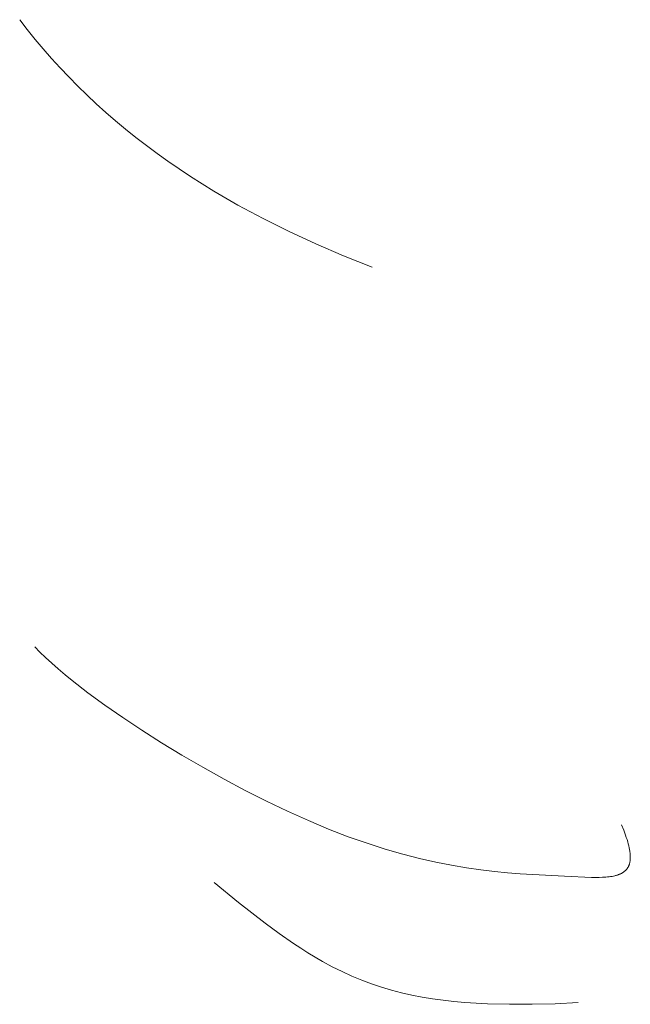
# Model space of a CAD drawing. Header units: millimetres. Extents: x -1459 to 125, y -3469 to 122.
# Tile 128 of 199: x -67 to -56, y -3016 to -2998. Entities that reach past the tile are written whole.
import ezdxf

# ---------------------------------------------------------------- set-up
doc = ezdxf.new("R2010")
doc.units = ezdxf.units.MM
doc.header["$MEASUREMENT"] = 0
doc.layers.add('Layer 1', color=7, linetype='Continuous')

msp = doc.modelspace()

# ---------------------------------------------------------------- linework, layer by layer
at = {"layer": 'Layer 1', "color": 5, "lineweight": 9}
for points, knots in [([(-67.1982, -2998.381), (-67.1982, -2998.381), (-67.0641, -2998.5548), (-67.0641, -2998.5548), (-67.0641, -2998.5548), (-66.9261, -2998.7262), (-66.9261, -2998.7262), (-66.9261, -2998.7262), (-66.7843, -2998.8951), (-66.7843, -2998.8951), (-66.7843, -2998.8951), (-66.6387, -2999.0615), (-66.6387, -2999.0615), (-66.6387, -2999.0615), (-66.4893, -2999.2255), (-66.4893, -2999.2255), (-66.4893, -2999.2255), (-66.336, -2999.387), (-66.336, -2999.387), (-66.336, -2999.387), (-66.1788, -2999.546), (-66.1788, -2999.546), (-66.1788, -2999.546), (-66.0179, -2999.7026), (-66.0179, -2999.7026), (-66.0179, -2999.7026), (-65.8531, -2999.8568), (-65.8531, -2999.8568), (-65.8531, -2999.8568), (-65.6845, -3000.0085), (-65.6845, -3000.0085), (-65.6845, -3000.0085), (-65.5121, -3000.1577), (-65.5121, -3000.1577), (-65.5121, -3000.1577), (-65.3358, -3000.3045), (-65.3358, -3000.3045), (-65.3358, -3000.3045), (-65.1557, -3000.4488), (-65.1557, -3000.4488), (-65.1557, -3000.4488), (-64.9717, -3000.5906), (-64.9717, -3000.5906), (-64.9717, -3000.5906), (-64.784, -3000.73), (-64.784, -3000.73), (-64.784, -3000.73), (-64.5924, -3000.867), (-64.5924, -3000.867), (-64.5924, -3000.867), (-64.3969, -3001.0015), (-64.3969, -3001.0015), (-64.3969, -3001.0015), (-64.1977, -3001.1335), (-64.1977, -3001.1335), (-64.1977, -3001.1335), (-63.7876, -3001.3902), (-63.7876, -3001.3902), (-63.7876, -3001.3902), (-63.3623, -3001.637), (-63.3623, -3001.637), (-63.3623, -3001.637), (-62.9216, -3001.874), (-62.9216, -3001.874), (-62.9216, -3001.874), (-62.4656, -3002.1012), (-62.4656, -3002.1012), (-62.4656, -3002.1012), (-61.9943, -3002.3185), (-61.9943, -3002.3185), (-61.9943, -3002.3185), (-61.5077, -3002.5261), (-61.5077, -3002.5261), (-61.5077, -3002.5261), (-61.0057, -3002.7238), (-61.0057, -3002.7238)], [0, 0, 0, 0, 0.04, 0.04, 0.04, 0.08, 0.08, 0.08, 0.12, 0.12, 0.12, 0.16, 0.16, 0.16, 0.2, 0.2, 0.2, 0.24, 0.24, 0.24, 0.28, 0.28, 0.28, 0.32, 0.32, 0.32, 0.36, 0.36, 0.36, 0.4, 0.4, 0.4, 0.44, 0.44, 0.44, 0.48, 0.48, 0.48, 0.52, 0.52, 0.52, 0.56, 0.56, 0.56, 0.6, 0.6, 0.6, 0.64, 0.64, 0.64, 0.68, 0.68, 0.68, 0.72, 0.72, 0.72, 0.76, 0.76, 0.76, 0.8, 0.8, 0.8, 0.84, 0.84, 0.84, 0.88, 0.88, 0.88, 0.92, 0.92, 0.92, 0.96, 0.96, 0.96, 1, 1, 1, 1]), ([(-56.6216, -3012.5182), (-56.6216, -3012.5182), (-56.5843, -3012.6099), (-56.5843, -3012.6099), (-56.5843, -3012.6099), (-56.5523, -3012.6955), (-56.5523, -3012.6955), (-56.5523, -3012.6955), (-56.5384, -3012.736), (-56.5384, -3012.736), (-56.5384, -3012.736), (-56.5257, -3012.7752), (-56.5257, -3012.7752), (-56.5257, -3012.7752), (-56.5143, -3012.8128), (-56.5143, -3012.8128), (-56.5143, -3012.8128), (-56.5042, -3012.8491), (-56.5042, -3012.8491), (-56.5042, -3012.8491), (-56.4954, -3012.884), (-56.4954, -3012.884), (-56.4954, -3012.884), (-56.4878, -3012.9176), (-56.4878, -3012.9176), (-56.4878, -3012.9176), (-56.4815, -3012.9498), (-56.4815, -3012.9498), (-56.4815, -3012.9498), (-56.4764, -3012.9807), (-56.4764, -3012.9807), (-56.4764, -3012.9807), (-56.4743, -3012.9957), (-56.4743, -3012.9957), (-56.4743, -3012.9957), (-56.4725, -3013.0104), (-56.4725, -3013.0104), (-56.4725, -3013.0104), (-56.471, -3013.0248), (-56.471, -3013.0248), (-56.471, -3013.0248), (-56.4699, -3013.0388), (-56.4699, -3013.0388), (-56.4699, -3013.0388), (-56.469, -3013.0525), (-56.469, -3013.0525), (-56.469, -3013.0525), (-56.4684, -3013.066), (-56.4684, -3013.066), (-56.4684, -3013.066), (-56.4681, -3013.0791), (-56.4681, -3013.0791), (-56.4681, -3013.0791), (-56.4682, -3013.092), (-56.4682, -3013.092), (-56.4682, -3013.092), (-56.4685, -3013.1045), (-56.4685, -3013.1045), (-56.4685, -3013.1045), (-56.4691, -3013.1168), (-56.4691, -3013.1168), (-56.4691, -3013.1168), (-56.47, -3013.1287), (-56.47, -3013.1287), (-56.47, -3013.1287), (-56.4712, -3013.1404), (-56.4712, -3013.1404), (-56.4712, -3013.1404), (-56.4726, -3013.1518), (-56.4726, -3013.1518), (-56.4726, -3013.1518), (-56.4744, -3013.1629), (-56.4744, -3013.1629), (-56.4744, -3013.1629), (-56.4765, -3013.1738), (-56.4765, -3013.1738), (-56.4765, -3013.1738), (-56.4788, -3013.1844), (-56.4788, -3013.1844), (-56.4788, -3013.1844), (-56.4814, -3013.1947), (-56.4814, -3013.1947), (-56.4814, -3013.1947), (-56.4843, -3013.2047), (-56.4843, -3013.2047), (-56.4843, -3013.2047), (-56.4875, -3013.2145), (-56.4875, -3013.2145), (-56.4875, -3013.2145), (-56.4909, -3013.224), (-56.4909, -3013.224), (-56.4909, -3013.224), (-56.4928, -3013.2287), (-56.4928, -3013.2287), (-56.4928, -3013.2287), (-56.4947, -3013.2333), (-56.4947, -3013.2333), (-56.4947, -3013.2333), (-56.4966, -3013.2378), (-56.4966, -3013.2378), (-56.4966, -3013.2378), (-56.4987, -3013.2423), (-56.4987, -3013.2423), (-56.4987, -3013.2423), (-56.5008, -3013.2467), (-56.5008, -3013.2467), (-56.5008, -3013.2467), (-56.503, -3013.251), (-56.503, -3013.251), (-56.503, -3013.251), (-56.5052, -3013.2553), (-56.5052, -3013.2553), (-56.5052, -3013.2553), (-56.5075, -3013.2596), (-56.5075, -3013.2596), (-56.5075, -3013.2596), (-56.5099, -3013.2637), (-56.5099, -3013.2637), (-56.5099, -3013.2637), (-56.5124, -3013.2678), (-56.5124, -3013.2678), (-56.5124, -3013.2678), (-56.5149, -3013.2719), (-56.5149, -3013.2719), (-56.5149, -3013.2719), (-56.5174, -3013.2759), (-56.5174, -3013.2759), (-56.5174, -3013.2759), (-56.5201, -3013.2798), (-56.5201, -3013.2798), (-56.5201, -3013.2798), (-56.5228, -3013.2837), (-56.5228, -3013.2837), (-56.5228, -3013.2837), (-56.5256, -3013.2875), (-56.5256, -3013.2875), (-56.5256, -3013.2875), (-56.5284, -3013.2912), (-56.5284, -3013.2912), (-56.5284, -3013.2912), (-56.5314, -3013.2949), (-56.5314, -3013.2949), (-56.5314, -3013.2949), (-56.5343, -3013.2985), (-56.5343, -3013.2985), (-56.5343, -3013.2985), (-56.5374, -3013.3021), (-56.5374, -3013.3021), (-56.5374, -3013.3021), (-56.5405, -3013.3056), (-56.5405, -3013.3056), (-56.5405, -3013.3056), (-56.5437, -3013.3091), (-56.5437, -3013.3091), (-56.5437, -3013.3091), (-56.5469, -3013.3125), (-56.5469, -3013.3125), (-56.5469, -3013.3125), (-56.5502, -3013.3159), (-56.5502, -3013.3159), (-56.5502, -3013.3159), (-56.5536, -3013.3192), (-56.5536, -3013.3192), (-56.5536, -3013.3192), (-56.5571, -3013.3224), (-56.5571, -3013.3224), (-56.5571, -3013.3224), (-56.5606, -3013.3256), (-56.5606, -3013.3256), (-56.5606, -3013.3256), (-56.5678, -3013.3318), (-56.5678, -3013.3318), (-56.5678, -3013.3318), (-56.5752, -3013.3378), (-56.5752, -3013.3378), (-56.5752, -3013.3378), (-56.5829, -3013.3436), (-56.5829, -3013.3436), (-56.5829, -3013.3436), (-56.5909, -3013.3492), (-56.5909, -3013.3492), (-56.5909, -3013.3492), (-56.5991, -3013.3546), (-56.5991, -3013.3546), (-56.5991, -3013.3546), (-56.6076, -3013.3598), (-56.6076, -3013.3598), (-56.6076, -3013.3598), (-56.6163, -3013.3648), (-56.6163, -3013.3648), (-56.6163, -3013.3648), (-56.6253, -3013.3695), (-56.6253, -3013.3695), (-56.6253, -3013.3695), (-56.6345, -3013.3742), (-56.6345, -3013.3742), (-56.6345, -3013.3742), (-56.644, -3013.3786), (-56.644, -3013.3786), (-56.644, -3013.3786), (-56.6537, -3013.3828), (-56.6537, -3013.3828), (-56.6537, -3013.3828), (-56.6636, -3013.3869), (-56.6636, -3013.3869), (-56.6636, -3013.3869), (-56.6738, -3013.3907), (-56.6738, -3013.3907), (-56.6738, -3013.3907), (-56.6842, -3013.3944), (-56.6842, -3013.3944), (-56.6842, -3013.3944), (-56.6949, -3013.398), (-56.6949, -3013.398), (-56.6949, -3013.398), (-56.7058, -3013.4013), (-56.7058, -3013.4013), (-56.7058, -3013.4013), (-56.7169, -3013.4045), (-56.7169, -3013.4045), (-56.7169, -3013.4045), (-56.7283, -3013.4075), (-56.7283, -3013.4075), (-56.7283, -3013.4075), (-56.7399, -3013.4104), (-56.7399, -3013.4104), (-56.7399, -3013.4104), (-56.7638, -3013.4157), (-56.7638, -3013.4157), (-56.7638, -3013.4157), (-56.7886, -3013.4204), (-56.7886, -3013.4204), (-56.7886, -3013.4204), (-56.8143, -3013.4245), (-56.8143, -3013.4245), (-56.8143, -3013.4245), (-56.8409, -3013.428), (-56.8409, -3013.428), (-56.8409, -3013.428), (-56.8684, -3013.4311), (-56.8684, -3013.4311), (-56.8684, -3013.4311), (-56.8967, -3013.4336), (-56.8967, -3013.4336), (-56.8967, -3013.4336), (-56.9559, -3013.4373), (-56.9559, -3013.4373), (-56.9559, -3013.4373), (-57.0185, -3013.4392), (-57.0185, -3013.4392), (-57.0185, -3013.4392), (-57.0842, -3013.4397), (-57.0842, -3013.4397), (-57.0842, -3013.4397), (-57.1531, -3013.4389), (-57.1531, -3013.4389), (-57.1531, -3013.4389), (-57.627, -3013.418), (-57.627, -3013.418), (-57.627, -3013.418), (-58.4037, -3013.375), (-58.4037, -3013.375), (-58.4037, -3013.375), (-58.6236, -3013.3572), (-58.6236, -3013.3572), (-58.6236, -3013.3572), (-58.8541, -3013.3344), (-58.8541, -3013.3344), (-58.8541, -3013.3344), (-59.0954, -3013.3055), (-59.0954, -3013.3055), (-59.0954, -3013.3055), (-59.3475, -3013.2694), (-59.3475, -3013.2694), (-59.3475, -3013.2694), (-59.6105, -3013.225), (-59.6105, -3013.225), (-59.6105, -3013.225), (-59.8847, -3013.1713), (-59.8847, -3013.1713), (-59.8847, -3013.1713), (-60.17, -3013.1071), (-60.17, -3013.1071), (-60.17, -3013.1071), (-60.4668, -3013.0314), (-60.4668, -3013.0314), (-60.4668, -3013.0314), (-60.775, -3012.9431), (-60.775, -3012.9431), (-60.775, -3012.9431), (-61.0949, -3012.841), (-61.0949, -3012.841), (-61.0949, -3012.841), (-61.4265, -3012.7242), (-61.4265, -3012.7242), (-61.4265, -3012.7242), (-61.77, -3012.5915), (-61.77, -3012.5915), (-61.77, -3012.5915), (-62.125, -3012.4423), (-62.125, -3012.4423), (-62.125, -3012.4423), (-62.4892, -3012.2779), (-62.4892, -3012.2779), (-62.4892, -3012.2779), (-62.8596, -3012.1001), (-62.8596, -3012.1001), (-62.8596, -3012.1001), (-63.2333, -3011.9108), (-63.2333, -3011.9108), (-63.2333, -3011.9108), (-63.6076, -3011.7117), (-63.6076, -3011.7117), (-63.6076, -3011.7117), (-63.9794, -3011.5047), (-63.9794, -3011.5047), (-63.9794, -3011.5047), (-64.346, -3011.2915), (-64.346, -3011.2915), (-64.346, -3011.2915), (-64.7044, -3011.0739), (-64.7044, -3011.0739), (-64.7044, -3011.0739), (-65.0517, -3010.8538), (-65.0517, -3010.8538), (-65.0517, -3010.8538), (-65.3851, -3010.6329), (-65.3851, -3010.6329), (-65.3851, -3010.6329), (-65.7018, -3010.4131), (-65.7018, -3010.4131), (-65.7018, -3010.4131), (-65.9987, -3010.1961), (-65.9987, -3010.1961), (-65.9987, -3010.1961), (-66.273, -3009.9838), (-66.273, -3009.9838), (-66.273, -3009.9838), (-66.4008, -3009.8799), (-66.4008, -3009.8799), (-66.4008, -3009.8799), (-66.5219, -3009.7779), (-66.5219, -3009.7779), (-66.5219, -3009.7779), (-66.6359, -3009.678), (-66.6359, -3009.678), (-66.6359, -3009.678), (-66.7424, -3009.5803), (-66.7424, -3009.5803), (-66.7424, -3009.5803), (-66.8411, -3009.4852), (-66.8411, -3009.4852), (-66.8411, -3009.4852), (-66.9317, -3009.3928), (-66.9317, -3009.3928)], [0, 0, 0, 0, 0.0084746, 0.0084746, 0.0084746, 0.0169492, 0.0169492, 0.0169492, 0.0254237, 0.0254237, 0.0254237, 0.0338983, 0.0338983, 0.0338983, 0.0423729, 0.0423729, 0.0423729, 0.0508475, 0.0508475, 0.0508475, 0.059322, 0.059322, 0.059322, 0.0677966, 0.0677966, 0.0677966, 0.0762712, 0.0762712, 0.0762712, 0.0847458, 0.0847458, 0.0847458, 0.0932203, 0.0932203, 0.0932203, 0.1016949, 0.1016949, 0.1016949, 0.1101695, 0.1101695, 0.1101695, 0.1186441, 0.1186441, 0.1186441, 0.1271186, 0.1271186, 0.1271186, 0.1355932, 0.1355932, 0.1355932, 0.1440678, 0.1440678, 0.1440678, 0.1525424, 0.1525424, 0.1525424, 0.1610169, 0.1610169, 0.1610169, 0.1694915, 0.1694915, 0.1694915, 0.1779661, 0.1779661, 0.1779661, 0.1864407, 0.1864407, 0.1864407, 0.1949153, 0.1949153, 0.1949153, 0.2033898, 0.2033898, 0.2033898, 0.2118644, 0.2118644, 0.2118644, 0.220339, 0.220339, 0.220339, 0.2288136, 0.2288136, 0.2288136, 0.2372881, 0.2372881, 0.2372881, 0.2457627, 0.2457627, 0.2457627, 0.2542373, 0.2542373, 0.2542373, 0.2627119, 0.2627119, 0.2627119, 0.2711864, 0.2711864, 0.2711864, 0.279661, 0.279661, 0.279661, 0.2881356, 0.2881356, 0.2881356, 0.2966102, 0.2966102, 0.2966102, 0.3050847, 0.3050847, 0.3050847, 0.3135593, 0.3135593, 0.3135593, 0.3220339, 0.3220339, 0.3220339, 0.3305085, 0.3305085, 0.3305085, 0.3389831, 0.3389831, 0.3389831, 0.3474576, 0.3474576, 0.3474576, 0.3559322, 0.3559322, 0.3559322, 0.3644068, 0.3644068, 0.3644068, 0.3728814, 0.3728814, 0.3728814, 0.3813559, 0.3813559, 0.3813559, 0.3898305, 0.3898305, 0.3898305, 0.3983051, 0.3983051, 0.3983051, 0.4067797, 0.4067797, 0.4067797, 0.4152542, 0.4152542, 0.4152542, 0.4237288, 0.4237288, 0.4237288, 0.4322034, 0.4322034, 0.4322034, 0.440678, 0.440678, 0.440678, 0.4491525, 0.4491525, 0.4491525, 0.4576271, 0.4576271, 0.4576271, 0.4661017, 0.4661017, 0.4661017, 0.4745763, 0.4745763, 0.4745763, 0.4830508, 0.4830508, 0.4830508, 0.4915254, 0.4915254, 0.4915254, 0.5, 0.5, 0.5, 0.5084746, 0.5084746, 0.5084746, 0.5169492, 0.5169492, 0.5169492, 0.5254237, 0.5254237, 0.5254237, 0.5338983, 0.5338983, 0.5338983, 0.5423729, 0.5423729, 0.5423729, 0.5508475, 0.5508475, 0.5508475, 0.559322, 0.559322, 0.559322, 0.5677966, 0.5677966, 0.5677966, 0.5762712, 0.5762712, 0.5762712, 0.5847458, 0.5847458, 0.5847458, 0.5932203, 0.5932203, 0.5932203, 0.6016949, 0.6016949, 0.6016949, 0.6101695, 0.6101695, 0.6101695, 0.6186441, 0.6186441, 0.6186441, 0.6271186, 0.6271186, 0.6271186, 0.6355932, 0.6355932, 0.6355932, 0.6440678, 0.6440678, 0.6440678, 0.6525424, 0.6525424, 0.6525424, 0.6610169, 0.6610169, 0.6610169, 0.6694915, 0.6694915, 0.6694915, 0.6779661, 0.6779661, 0.6779661, 0.6864407, 0.6864407, 0.6864407, 0.6949153, 0.6949153, 0.6949153, 0.7033898, 0.7033898, 0.7033898, 0.7118644, 0.7118644, 0.7118644, 0.720339, 0.720339, 0.720339, 0.7288136, 0.7288136, 0.7288136, 0.7372881, 0.7372881, 0.7372881, 0.7457627, 0.7457627, 0.7457627, 0.7542373, 0.7542373, 0.7542373, 0.7627119, 0.7627119, 0.7627119, 0.7711864, 0.7711864, 0.7711864, 0.779661, 0.779661, 0.779661, 0.7881356, 0.7881356, 0.7881356, 0.7966102, 0.7966102, 0.7966102, 0.8050847, 0.8050847, 0.8050847, 0.8135593, 0.8135593, 0.8135593, 0.8220339, 0.8220339, 0.8220339, 0.8305085, 0.8305085, 0.8305085, 0.8389831, 0.8389831, 0.8389831, 0.8474576, 0.8474576, 0.8474576, 0.8559322, 0.8559322, 0.8559322, 0.8644068, 0.8644068, 0.8644068, 0.8728814, 0.8728814, 0.8728814, 0.8813559, 0.8813559, 0.8813559, 0.8898305, 0.8898305, 0.8898305, 0.8983051, 0.8983051, 0.8983051, 0.9067797, 0.9067797, 0.9067797, 0.9152542, 0.9152542, 0.9152542, 0.9237288, 0.9237288, 0.9237288, 0.9322034, 0.9322034, 0.9322034, 0.940678, 0.940678, 0.940678, 0.9491525, 0.9491525, 0.9491525, 0.9576271, 0.9576271, 0.9576271, 0.9661017, 0.9661017, 0.9661017, 0.9745763, 0.9745763, 0.9745763, 0.9830508, 0.9830508, 0.9830508, 0.9915254, 0.9915254, 0.9915254, 1, 1, 1, 1]), ([(-57.3862, -3015.6368), (-57.3862, -3015.6368), (-57.7895, -3015.6559), (-57.7895, -3015.6559), (-57.7895, -3015.6559), (-58.1925, -3015.6663), (-58.1925, -3015.6663), (-58.1925, -3015.6663), (-58.5902, -3015.6671), (-58.5902, -3015.6671), (-58.5902, -3015.6671), (-58.9779, -3015.6574), (-58.9779, -3015.6574), (-58.9779, -3015.6574), (-59.1781, -3015.6476), (-59.1781, -3015.6476), (-59.1781, -3015.6476), (-59.3744, -3015.6343), (-59.3744, -3015.6343), (-59.3744, -3015.6343), (-59.5671, -3015.6171), (-59.5671, -3015.6171), (-59.5671, -3015.6171), (-59.7564, -3015.5959), (-59.7564, -3015.5959), (-59.7564, -3015.5959), (-59.9427, -3015.5703), (-59.9427, -3015.5703), (-59.9427, -3015.5703), (-60.1262, -3015.5399), (-60.1262, -3015.5399), (-60.1262, -3015.5399), (-60.3074, -3015.5046), (-60.3074, -3015.5046), (-60.3074, -3015.5046), (-60.4865, -3015.4639), (-60.4865, -3015.4639), (-60.4865, -3015.4639), (-60.6637, -3015.4177), (-60.6637, -3015.4177), (-60.6637, -3015.4177), (-60.8395, -3015.3656), (-60.8395, -3015.3656), (-60.8395, -3015.3656), (-61.0141, -3015.3074), (-61.0141, -3015.3074), (-61.0141, -3015.3074), (-61.1878, -3015.2426), (-61.1878, -3015.2426), (-61.1878, -3015.2426), (-61.2744, -3015.2078), (-61.2744, -3015.2078), (-61.2744, -3015.2078), (-61.3609, -3015.1711), (-61.3609, -3015.1711), (-61.3609, -3015.1711), (-61.5338, -3015.0926), (-61.5338, -3015.0926), (-61.5338, -3015.0926), (-61.7066, -3015.0067), (-61.7066, -3015.0067), (-61.7066, -3015.0067), (-61.8799, -3014.9132), (-61.8799, -3014.9132), (-61.8799, -3014.9132), (-62.0067, -3014.8399), (-62.0067, -3014.8399), (-62.0067, -3014.8399), (-62.1337, -3014.7629), (-62.1337, -3014.7629), (-62.1337, -3014.7629), (-62.2605, -3014.6825), (-62.2605, -3014.6825), (-62.2605, -3014.6825), (-62.3869, -3014.5992), (-62.3869, -3014.5992), (-62.3869, -3014.5992), (-62.6375, -3014.4255), (-62.6375, -3014.4255), (-62.6375, -3014.4255), (-62.8836, -3014.2452), (-62.8836, -3014.2452), (-62.8836, -3014.2452), (-63.3542, -3013.8791), (-63.3542, -3013.8791), (-63.3542, -3013.8791), (-63.7828, -3013.5284), (-63.7828, -3013.5284)], [0, 0, 0, 0, 0.0344828, 0.0344828, 0.0344828, 0.0689655, 0.0689655, 0.0689655, 0.1034483, 0.1034483, 0.1034483, 0.137931, 0.137931, 0.137931, 0.1724138, 0.1724138, 0.1724138, 0.2068966, 0.2068966, 0.2068966, 0.2413793, 0.2413793, 0.2413793, 0.2758621, 0.2758621, 0.2758621, 0.3103448, 0.3103448, 0.3103448, 0.3448276, 0.3448276, 0.3448276, 0.3793103, 0.3793103, 0.3793103, 0.4137931, 0.4137931, 0.4137931, 0.4482759, 0.4482759, 0.4482759, 0.4827586, 0.4827586, 0.4827586, 0.5172414, 0.5172414, 0.5172414, 0.5517241, 0.5517241, 0.5517241, 0.5862069, 0.5862069, 0.5862069, 0.6206897, 0.6206897, 0.6206897, 0.6551724, 0.6551724, 0.6551724, 0.6896552, 0.6896552, 0.6896552, 0.7241379, 0.7241379, 0.7241379, 0.7586207, 0.7586207, 0.7586207, 0.7931034, 0.7931034, 0.7931034, 0.8275862, 0.8275862, 0.8275862, 0.862069, 0.862069, 0.862069, 0.8965517, 0.8965517, 0.8965517, 0.9310345, 0.9310345, 0.9310345, 0.9655172, 0.9655172, 0.9655172, 1, 1, 1, 1])]:
    msp.add_open_spline(points, degree=3, knots=knots, dxfattribs=at)

doc.saveas('drawing.dxf')
